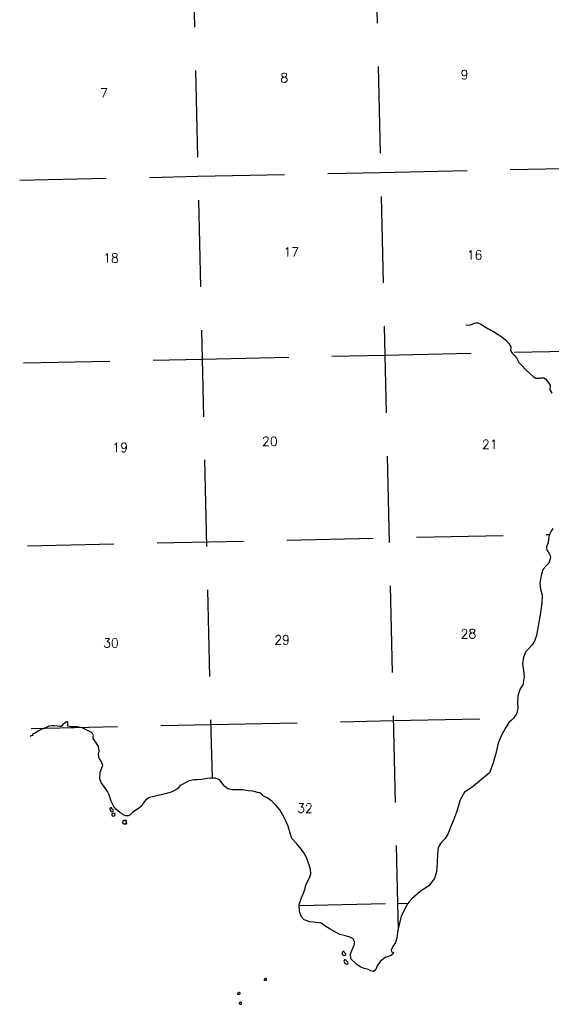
# Model space of a CAD drawing. Header units: feet. Extents: x 18803 to 104580, y -6601 to 116448.
# Tile 1 of 102: x 20357 to 35719, y 17388 to 45816. Entities that reach past the tile are written whole.
import ezdxf

# ---------------------------------------------------------------- set-up
doc = ezdxf.new("R2010")
doc.units = ezdxf.units.FT
doc.header["$LTSCALE"] = 100
doc.header["$MEASUREMENT"] = 0
doc.linetypes.add('DASHED', pattern=[0.75, 0.5, -0.25])
for name, color, linetype in [('ELPC BOLD TITLE SHEET', 3, 'Continuous'), ('ELRGOV-SECTION', 253, 'DASHED'), ('ET-SEC NUMBS', 253, 'Continuous'), ('SL-VICINITY MAP', 2, 'Continuous')]:
    doc.layers.add(name, color=color, linetype=linetype)
doc.styles.add('L2640', font='simplex.shx', dxfattribs={"height": 264})

msp = doc.modelspace()

# ---------------------------------------------------------------- linework, layer by layer
at = {"layer": 'ELPC BOLD TITLE SHEET', "const_width": 1000}
msp.add_lwpolyline([(44994, 25873), (44998, 25871), (44998, 25871)], dxfattribs=at)
at = {"layer": 'ELRGOV-SECTION', "ltscale": 50}
for p, q in [((25262, 51849), (25915, 23914)), ((30538, 51961), (31277, 20302)), ((31277, 20302), (31294, 19555))]:
    msp.add_line(p, q, dxfattribs=at)
for points in [[(20357, 41184), (25508, 41295), (30784, 41408), (36060, 41524), (41339, 41640), (46615, 41760), (51891, 41882)], [(20467, 35908), (25631, 36019), (30907, 36132), (36183, 36248), (41462, 36364), (46738, 36483), (52014, 36606)], [(20578, 30625), (35676, 30957)], [(20688, 25354), (25877, 25466), (31153, 25579), (34632, 25655)], [(28431, 20241), (31264, 20301), (31583, 20308)]]:
    msp.add_lwpolyline(points, dxfattribs=at)
at = {"layer": 'SL-VICINITY MAP'}
for points in [[(33246, 37003), (33322, 37000), (33388, 37003), (33451, 37037), (33534, 37062), (33599, 37063), (33686, 37027), (33787, 36961), (33886, 36898), (34050, 36818), (34184, 36726), (34300, 36647), (34406, 36564), (34492, 36472), (34548, 36374), (34538, 36265), (34590, 36185), (34649, 36132), (34709, 36053), (34783, 35922), (34862, 35838), (34983, 35707), (35096, 35604), (35190, 35510), (35269, 35467), (35403, 35463), (35428, 35477), (35505, 35472), (35554, 35451), (35623, 35354), (35682, 35260), (35677, 35132), (35731, 35036)], [(35766, 31122), (35717, 31047), (35689, 30991), (35651, 30895), (35642, 30822), (35628, 30714), (35598, 30646), (35579, 30599), (35593, 30503), (35631, 30451), (35666, 30385), (35684, 30344), (35699, 30284), (35650, 30127), (35567, 30047), (35475, 29944), (35423, 29756), (35391, 29559), (35402, 29375), (35450, 29202), (35446, 28966), (35393, 28637), (35294, 28035), (35235, 27877), (35164, 27767), (35052, 27641), (34975, 27555), (34916, 27409), (34890, 27219), (34912, 27022), (34938, 26845), (34897, 26615), (34822, 26493), (34754, 26295), (34743, 26101), (34754, 25927), (34710, 25779), (34640, 25663), (34568, 25593), (34496, 25523), (34405, 25377), (34279, 25156), (34185, 24931), (34115, 24628), (34038, 24362), (33936, 24075), (33471, 23687), (33342, 23603), (33212, 23510), (33086, 23288), (33023, 23090), (32975, 22932), (32897, 22708), (32808, 22503), (32740, 22315), (32654, 22179), (32521, 22033), (32450, 21920), (32434, 21730), (32420, 21483), (32402, 21214), (32344, 21016), (32176, 20804), (32041, 20726), (31932, 20649), (31690, 20429), (31613, 20342), (31567, 20290), (31377, 19933), (31288, 19528), (31258, 19311), (31219, 19172), (31143, 19053), (31089, 18951), (31100, 18915), (31133, 18889), (31154, 18879), (31139, 18840), (31103, 18810), (30999, 18762), (30936, 18745), (30868, 18701), (30775, 18625), (30684, 18499), (30645, 18396), (30583, 18336), (30508, 18352), (30433, 18393), (30310, 18424), (30193, 18468), (30095, 18536), (29921, 18701), (29912, 18842), (29951, 18944), (30001, 19053), (30030, 19116), (30033, 19201), (29989, 19279), (29897, 19324), (29775, 19365), (29609, 19408), (29480, 19472), (29324, 19558), (29173, 19655), (29065, 19732), (28932, 19749), (28741, 19770), (28576, 19823), (28493, 19920), (28441, 20067), (28430, 20254), (28436, 20274), (28478, 20412), (28553, 20574), (28597, 20703), (28625, 20831), (28739, 21066), (28774, 21158), (28759, 21289), (28713, 21436), (28655, 21596), (28598, 21726), (28504, 21856), (28362, 22022), (28225, 22171), (28173, 22327), (28119, 22533), (28000, 22784), (27872, 22999), (27762, 23142), (27642, 23251), (27512, 23351), (27405, 23399), (27345, 23454), (27296, 23489), (27227, 23508), (27094, 23542), (26961, 23553), (26796, 23577), (26669, 23582), (26500, 23579), (26372, 23610), (26280, 23684), (26209, 23775), (26126, 23869), (26014, 23914), (25871, 23915), (25771, 23903), (25624, 23875), (25481, 23866), (25386, 23865), (25259, 23843), (24994, 23705), (24927, 23619), (24844, 23562), (24709, 23507), (24488, 23442), (24278, 23399), (24104, 23357), (24000, 23294), (23939, 23204), (23884, 23121), (23791, 23044), (23682, 22977), (23620, 22924), (23542, 22847), (23496, 22830), (23421, 22832), (23347, 22858), (23309, 22893), (23255, 22925), (23135, 23025), (23075, 23100), (23035, 23178), (23001, 23256), (22972, 23341), (22938, 23436), (22892, 23533), (22804, 23657), (22716, 23793), (22675, 23898), (22685, 24088), (22734, 24217), (22759, 24283), (22724, 24387), (22657, 24498), (22638, 24606), (22657, 24692), (22667, 24698), (22656, 24718), (22637, 24836), (22581, 24923), (22482, 25063), (22480, 25129), (22490, 25149), (22484, 25165), (22462, 25207), (22413, 25246), (22321, 25297), (22160, 25373), (22022, 25401), (21831, 25395), (21751, 25423), (21744, 25482), (21744, 25515), (21737, 25541), (21711, 25544), (21638, 25500), (21602, 25464), (21571, 25424), (21545, 25407), (21503, 25413), (21439, 25422), (21370, 25431), (21275, 25426), (21196, 25415), (21102, 25374), (20997, 25330), (20893, 25273), (20800, 25216), (20727, 25189), (20738, 25153), (20691, 25136), (20663, 25117)], [(23007, 23059), (22981, 23056), (22966, 23039), (22967, 22990), (22983, 22970), (23005, 22954), (23053, 22955), (23058, 22965), (23068, 22981), (23056, 23004), (23035, 23014), (23007, 23059)], [(23113, 22894), (23081, 22893), (23049, 22896), (23023, 22879), (23019, 22853), (23030, 22833), (23046, 22827), (23078, 22818), (23093, 22831), (23104, 22841), (23113, 22894)], [(23447, 22695), (23420, 22695), (23367, 22694), (23342, 22674), (23332, 22631), (23354, 22598), (23412, 22596), (23444, 22600), (23449, 22606), (23438, 22633), (23447, 22695)], [(29719, 18918), (29693, 18917), (29682, 18901), (29678, 18874), (29673, 18841), (29685, 18822), (29706, 18806), (29739, 18796), (29780, 18823), (29779, 18850), (29757, 18866), (29752, 18866), (29719, 18918)], [(29802, 18640), (29769, 18676), (29747, 18675), (29732, 18659), (29727, 18636), (29733, 18616), (29750, 18567), (29777, 18554), (29804, 18558), (29836, 18549), (29841, 18562), (29845, 18588), (29839, 18608), (29802, 18640)], [(27441, 18127), (27417, 18110), (27417, 18097), (27428, 18087), (27439, 18081), (27458, 18078), (27475, 18081), (27488, 18091), (27491, 18101), (27492, 18124), (27478, 18130), (27457, 18133), (27441, 18127)], [(26675, 17722), (26651, 17708), (26651, 17695), (26662, 17682), (26673, 17679), (26693, 17673), (26709, 17676), (26722, 17690), (26725, 17699), (26726, 17722), (26712, 17725), (26691, 17732), (26675, 17722)], [(26720, 17437), (26696, 17423), (26696, 17410), (26708, 17397), (26719, 17394), (26738, 17388), (26755, 17391), (26768, 17405), (26771, 17415), (26772, 17438), (26758, 17441), (26737, 17447), (26720, 17437)]]:
    msp.add_lwpolyline(points, dxfattribs=at)

# ---------------------------------------------------------------- texts
at = {"layer": 'ET-SEC NUMBS', "style": 'L2640'}
for s, p in [('9', (33097, 44095)), ('8', (27889, 44007)), ('7', (22680, 43566)), ('17', (27977, 38979)), ('18', (22768, 38803)), ('16', (33274, 38891)), ('19', (23033, 33334)), ('20', (27359, 33511)), ('21', (33715, 33422)), ('28', (33097, 27954)), ('30', (22768, 27689)), ('29', (27712, 27778)), ('32', (28373, 22920))]:
    msp.add_text(s, height=264, dxfattribs=at).set_placement(p)

doc.saveas('drawing.dxf')
